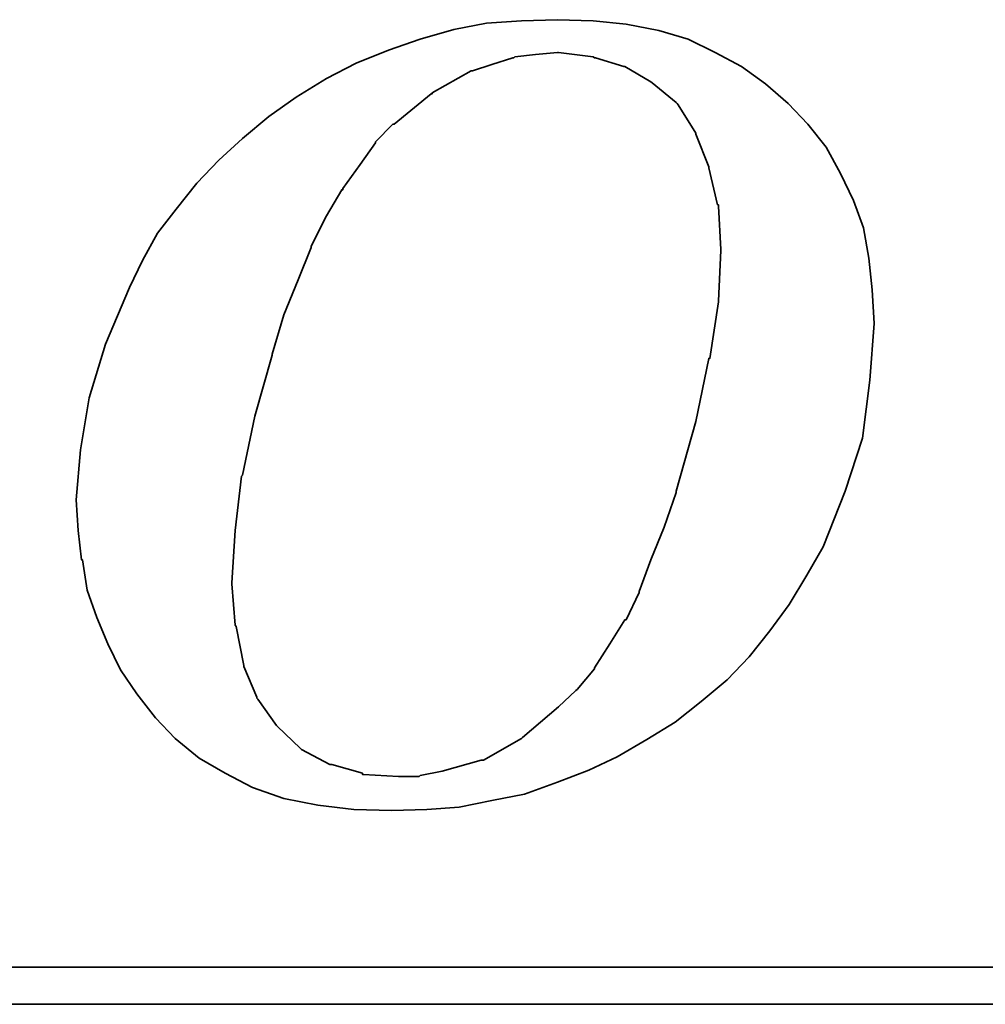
# Model space of a CAD drawing. Header units: millimetres. Extents: x -64 to 395, y -78 to 104.
# Tile 86 of 106: x 252.26 to 254.58, y 2.25 to 4.61. Entities that reach past the tile are written whole.
import ezdxf

# ---------------------------------------------------------------- set-up
doc = ezdxf.new("R2010")
doc.units = ezdxf.units.MM
doc.layers.add('DIM', color=4, linetype='Continuous')
doc.layers.add('layer 1', color=7, linetype='Continuous')

# ---------------------------------------------------------------- blocks, each defined once
blk = doc.blocks.new('TBI MOTION logo(完整正式版)')
at = {"layer": 'layer 1', "color": 22, "lineweight": 35}
for points, knots in [([(-11.34375, -6.98375), (-11.34375, -6.98375), (-10.91375, -7.43875), (-10.91375, -7.43875), (-10.91375, -7.43875), (-10.91375, -7.43875), (-10.38625, -7.87125), (-10.38625, -7.87125), (-10.38625, -7.87125), (-10.38625, -7.87125), (-9.81125, -8.20375), (-9.81125, -8.20375), (-9.81125, -8.20375), (-9.81125, -8.20375), (-9.21125, -8.51875), (-9.21125, -8.51875), (-9.21125, -8.51875), (-9.21125, -8.51875), (-8.51625, -8.75875), (-8.51625, -8.75875), (-8.51625, -8.75875), (-8.51625, -8.75875), (-7.77125, -8.90375), (-7.77125, -8.90375), (-7.77125, -8.90375), (-7.77125, -8.90375), (-6.97875, -8.99875), (-6.97875, -8.99875), (-6.97875, -8.99875), (-6.97875, -8.99875), (-6.14125, -9.02375), (-6.14125, -9.02375), (-6.14125, -9.02375), (-6.14125, -9.02375), (-5.37125, -8.99875), (-5.37125, -8.99875), (-5.37125, -8.99875), (-5.37125, -8.99875), (-4.65375, -8.94875), (-4.65375, -8.94875), (-4.65375, -8.94875), (-4.65375, -8.94875), (-3.93375, -8.80625), (-3.93375, -8.80625), (-3.93375, -8.80625), (-3.93375, -8.80625), (-3.21375, -8.66375), (-3.21375, -8.66375), (-3.21375, -8.66375), (-3.21375, -8.66375), (-2.49375, -8.39875), (-2.49375, -8.39875), (-2.49375, -8.39875), (-2.49375, -8.39875), (-1.79875, -8.13375), (-1.79875, -8.13375), (-1.79875, -8.13375), (-1.79875, -8.13375), (-1.17375, -7.84375), (-1.17375, -7.84375), (-1.17375, -7.84375), (-1.17375, -7.84375), (-0.52375, -7.46375), (-0.52375, -7.46375), (-0.52375, -7.46375), (-0.52375, -7.46375), (0.10124, -7.07875), (0.10124, -7.07875), (0.10124, -7.07875), (0.10124, -7.07875), (0.67625, -6.62375), (0.67625, -6.62375), (0.67625, -6.62375), (0.67625, -6.62375), (1.24874, -6.14375), (1.24874, -6.14375), (1.24874, -6.14375), (1.24874, -6.14375), (1.72874, -5.64125), (1.72874, -5.64125), (1.72874, -5.64125), (1.72874, -5.64125), (2.18624, -5.06375), (2.18624, -5.06375), (2.18624, -5.06375), (2.18624, -5.06375), (2.61625, -4.48874), (2.61625, -4.48874), (2.61625, -4.48874), (2.61625, -4.48874), (3.00125, -3.83874), (3.00125, -3.83874), (3.00125, -3.83874), (3.00125, -3.83874), (3.36124, -3.21374), (3.36124, -3.21374), (3.36124, -3.21374), (3.36124, -3.21374), (3.84374, -1.99125), (3.84374, -1.99125), (3.84374, -1.99125), (3.84374, -1.99125), (4.22625, -0.81875), (4.22625, -0.81875), (4.22625, -0.81875), (4.22625, -0.81875), (4.39125, 0.45624), (4.39125, 0.45624), (4.39125, 0.45624), (4.39125, 0.45624), (4.48874, 1.70124), (4.48874, 1.70124), (4.48874, 1.70124), (4.48874, 1.70124), (4.43874, 2.44625), (4.43874, 2.44625), (4.43874, 2.44625), (4.43874, 2.44625), (4.36874, 3.14125), (4.36874, 3.14125), (4.36874, 3.14125), (4.36874, 3.14125), (4.25125, 3.81125), (4.25125, 3.81125), (4.25125, 3.81125), (4.25125, 3.81125), (4.03124, 4.41125), (4.03124, 4.41125), (4.03124, 4.41125), (4.03124, 4.41125), (3.74374, 5.01125), (3.74374, 5.01125), (3.74374, 5.01125), (3.74374, 5.01125), (3.43124, 5.58875), (3.43124, 5.58875), (3.43124, 5.58875), (3.43124, 5.58875), (3.02625, 6.09125), (3.02625, 6.09125), (3.02625, 6.09125), (3.02625, 6.09125), (2.59374, 6.54875), (2.59374, 6.54875), (2.59374, 6.54875), (2.59374, 6.54875), (2.09124, 6.98125), (2.09124, 6.98125), (2.09124, 6.98125), (2.09124, 6.98125), (1.56124, 7.36625), (1.56124, 7.36625), (1.56124, 7.36625), (1.56124, 7.36625), (0.98624, 7.67625), (0.98624, 7.67625), (0.98624, 7.67625), (0.98624, 7.67625), (0.38624, 7.96375), (0.38624, 7.96375), (0.38624, 7.96375), (0.38624, 7.96375), (-0.25875, 8.15625), (-0.25875, 8.15625), (-0.25875, 8.15625), (-0.25875, 8.15625), (-0.98125, 8.30125), (-0.98125, 8.30125), (-0.98125, 8.30125), (-0.98125, 8.30125), (-1.70124, 8.37125), (-1.70124, 8.37125), (-1.70124, 8.37125), (-1.70124, 8.37125), (-2.49375, 8.39624), (-2.49375, 8.39624), (-2.49375, 8.39624), (-2.49375, 8.39624), (-3.28625, 8.37125), (-3.28625, 8.37125), (-3.28625, 8.37125), (-3.28625, 8.37125), (-4.05125, 8.32125), (-4.05125, 8.32125), (-4.05125, 8.32125), (-4.05125, 8.32125), (-4.77375, 8.18125), (-4.77375, 8.18125), (-4.77375, 8.18125), (-4.77375, 8.18125), (-5.51625, 7.96375), (-5.51625, 7.96375), (-5.51625, 7.96375), (-5.51625, 7.96375), (-6.21125, 7.72625), (-6.21125, 7.72625), (-6.21125, 7.72625), (-6.21125, 7.72625), (-6.92875, 7.43625), (-6.92875, 7.43625), (-6.92875, 7.43625), (-6.92875, 7.43625), (-7.57875, 7.10125), (-7.57875, 7.10125), (-7.57875, 7.10125), (-7.57875, 7.10125), (-8.24875, 6.69125), (-8.24875, 6.69125), (-8.24875, 6.69125), (-8.24875, 6.69125), (-8.84875, 6.26125), (-8.84875, 6.26125), (-8.84875, 6.26125), (-8.84875, 6.26125), (-9.42625, 5.78125), (-9.42625, 5.78125), (-9.42625, 5.78125), (-9.42625, 5.78125), (-9.95375, 5.30125), (-9.95375, 5.30125), (-9.95375, 5.30125), (-9.95375, 5.30125), (-10.43375, 4.79624), (-10.43375, 4.79624), (-10.43375, 4.79624), (-10.43375, 4.79624), (-10.88875, 4.22125), (-10.88875, 4.22125), (-10.88875, 4.22125), (-10.88875, 4.22125), (-11.29875, 3.69375), (-11.29875, 3.69375), (-11.29875, 3.69375), (-11.29875, 3.69375), (-11.63375, 3.09125), (-11.63375, 3.09125), (-11.63375, 3.09125), (-11.63375, 3.09125), (-11.91875, 2.49625), (-11.91875, 2.49625), (-11.91875, 2.49625), (-11.91875, 2.49625), (-12.44875, 1.24625), (-12.44875, 1.24625), (-12.44875, 1.24625), (-12.44875, 1.24625), (-12.80875, 0.06874), (-12.80875, 0.06874), (-12.80875, 0.06874), (-12.80875, 0.06874), (-12.99875, -1.07875), (-12.99875, -1.07875), (-12.99875, -1.07875), (-12.99875, -1.07875), (-13.09375, -2.18375), (-13.09375, -2.18375), (-13.09375, -2.18375), (-13.09375, -2.18375), (-13.04875, -2.85375), (-13.04875, -2.85375), (-13.04875, -2.85375), (-13.04875, -2.85375), (-12.97375, -3.50375), (-12.97375, -3.50375), (-12.97375, -3.50375), (-12.97375, -3.50375), (-12.95375, -3.50375), (-12.95375, -3.50375), (-12.95375, -3.50375), (-12.95375, -3.50375), (-12.85375, -4.17375), (-12.85375, -4.17375), (-12.85375, -4.17375), (-12.85375, -4.17375), (-12.63875, -4.77624), (-12.63875, -4.77624), (-12.63875, -4.77624), (-12.63875, -4.77624), (-12.39875, -5.35125), (-12.39875, -5.35125), (-12.39875, -5.35125), (-12.39875, -5.35125), (-12.11375, -5.92875), (-12.11375, -5.92875), (-12.11375, -5.92875), (-12.11375, -5.92875), (-11.75375, -6.45375), (-11.75375, -6.45375), (-11.75375, -6.45375), (-11.75375, -6.45375), (-11.34375, -6.98375), (-11.34375, -6.98375)], [0, 0, 0, 0, 0.01369863, 0.01369863, 0.01369863, 0.01369863, 0.02739726, 0.02739726, 0.02739726, 0.02739726, 0.04109589, 0.04109589, 0.04109589, 0.04109589, 0.05479452, 0.05479452, 0.05479452, 0.05479452, 0.06849315, 0.06849315, 0.06849315, 0.06849315, 0.08219178, 0.08219178, 0.08219178, 0.08219178, 0.09589041, 0.09589041, 0.09589041, 0.09589041, 0.10958904, 0.10958904, 0.10958904, 0.10958904, 0.12328767, 0.12328767, 0.12328767, 0.12328767, 0.1369863, 0.1369863, 0.1369863, 0.1369863, 0.15068493, 0.15068493, 0.15068493, 0.15068493, 0.16438356, 0.16438356, 0.16438356, 0.16438356, 0.17808219, 0.17808219, 0.17808219, 0.17808219, 0.19178082, 0.19178082, 0.19178082, 0.19178082, 0.20547945, 0.20547945, 0.20547945, 0.20547945, 0.21917808, 0.21917808, 0.21917808, 0.21917808, 0.23287671, 0.23287671, 0.23287671, 0.23287671, 0.24657534, 0.24657534, 0.24657534, 0.24657534, 0.26027397, 0.26027397, 0.26027397, 0.26027397, 0.2739726, 0.2739726, 0.2739726, 0.2739726, 0.28767123, 0.28767123, 0.28767123, 0.28767123, 0.30136986, 0.30136986, 0.30136986, 0.30136986, 0.31506849, 0.31506849, 0.31506849, 0.31506849, 0.32876712, 0.32876712, 0.32876712, 0.32876712, 0.34246575, 0.34246575, 0.34246575, 0.34246575, 0.35616438, 0.35616438, 0.35616438, 0.35616438, 0.36986301, 0.36986301, 0.36986301, 0.36986301, 0.38356164, 0.38356164, 0.38356164, 0.38356164, 0.39726027, 0.39726027, 0.39726027, 0.39726027, 0.4109589, 0.4109589, 0.4109589, 0.4109589, 0.42465753, 0.42465753, 0.42465753, 0.42465753, 0.43835616, 0.43835616, 0.43835616, 0.43835616, 0.45205479, 0.45205479, 0.45205479, 0.45205479, 0.46575342, 0.46575342, 0.46575342, 0.46575342, 0.47945205, 0.47945205, 0.47945205, 0.47945205, 0.49315068, 0.49315068, 0.49315068, 0.49315068, 0.50684932, 0.50684932, 0.50684932, 0.50684932, 0.52054795, 0.52054795, 0.52054795, 0.52054795, 0.53424658, 0.53424658, 0.53424658, 0.53424658, 0.54794521, 0.54794521, 0.54794521, 0.54794521, 0.56164384, 0.56164384, 0.56164384, 0.56164384, 0.57534247, 0.57534247, 0.57534247, 0.57534247, 0.5890411, 0.5890411, 0.5890411, 0.5890411, 0.60273973, 0.60273973, 0.60273973, 0.60273973, 0.61643836, 0.61643836, 0.61643836, 0.61643836, 0.63013699, 0.63013699, 0.63013699, 0.63013699, 0.64383562, 0.64383562, 0.64383562, 0.64383562, 0.65753425, 0.65753425, 0.65753425, 0.65753425, 0.67123288, 0.67123288, 0.67123288, 0.67123288, 0.68493151, 0.68493151, 0.68493151, 0.68493151, 0.69863014, 0.69863014, 0.69863014, 0.69863014, 0.71232877, 0.71232877, 0.71232877, 0.71232877, 0.7260274, 0.7260274, 0.7260274, 0.7260274, 0.73972603, 0.73972603, 0.73972603, 0.73972603, 0.75342466, 0.75342466, 0.75342466, 0.75342466, 0.76712329, 0.76712329, 0.76712329, 0.76712329, 0.78082192, 0.78082192, 0.78082192, 0.78082192, 0.79452055, 0.79452055, 0.79452055, 0.79452055, 0.80821918, 0.80821918, 0.80821918, 0.80821918, 0.82191781, 0.82191781, 0.82191781, 0.82191781, 0.83561644, 0.83561644, 0.83561644, 0.83561644, 0.84931507, 0.84931507, 0.84931507, 0.84931507, 0.8630137, 0.8630137, 0.8630137, 0.8630137, 0.87671233, 0.87671233, 0.87671233, 0.87671233, 0.89041096, 0.89041096, 0.89041096, 0.89041096, 0.90410959, 0.90410959, 0.90410959, 0.90410959, 0.91780822, 0.91780822, 0.91780822, 0.91780822, 0.93150685, 0.93150685, 0.93150685, 0.93150685, 0.94520548, 0.94520548, 0.94520548, 0.94520548, 0.95890411, 0.95890411, 0.95890411, 0.95890411, 0.97260274, 0.97260274, 0.97260274, 0.97260274, 0.98630137, 0.98630137, 0.98630137, 0.98630137, 1, 1, 1, 1]), ([(-8.77875, 1.03124), (-8.77875, 1.03124), (-8.51625, 1.89625), (-8.51625, 1.89625), (-8.51625, 1.89625), (-8.51625, 1.89625), (-8.20375, 2.66375), (-8.20375, 2.66375), (-8.20375, 2.66375), (-8.20375, 2.66375), (-7.91625, 3.38125), (-7.91625, 3.38125), (-7.91625, 3.38125), (-7.91625, 3.38125), (-7.91625, 3.40624), (-7.91625, 3.40624), (-7.91625, 3.40624), (-7.91625, 3.40624), (-7.57875, 4.07624), (-7.57875, 4.07624), (-7.57875, 4.07624), (-7.57875, 4.07624), (-7.24375, 4.65125), (-7.24375, 4.65125), (-7.24375, 4.65125), (-7.24375, 4.65125), (-7.21875, 4.65125), (-7.21875, 4.65125), (-7.21875, 4.65125), (-7.21875, 4.65125), (-7.21875, 4.67624), (-7.21875, 4.67624), (-7.21875, 4.67624), (-7.21875, 4.67624), (-6.83625, 5.20375), (-6.83625, 5.20375), (-6.83625, 5.20375), (-6.83625, 5.20375), (-6.49875, 5.68625), (-6.49875, 5.68625), (-6.49875, 5.68625), (-6.49875, 5.68625), (-6.49875, 5.70625), (-6.49875, 5.70625), (-6.49875, 5.70625), (-6.49875, 5.70625), (-6.11625, 6.09125), (-6.11625, 6.09125), (-6.11625, 6.09125), (-6.11625, 6.09125), (-6.09125, 6.09125), (-6.09125, 6.09125), (-6.09125, 6.09125), (-6.09125, 6.09125), (-5.27375, 6.76625), (-5.27375, 6.76625), (-5.27375, 6.76625), (-5.27375, 6.76625), (-5.24875, 6.76625), (-5.24875, 6.76625), (-5.24875, 6.76625), (-5.24875, 6.76625), (-5.24875, 6.78625), (-5.24875, 6.78625), (-5.24875, 6.78625), (-5.24875, 6.78625), (-4.38875, 7.26624), (-4.38875, 7.26624), (-4.38875, 7.26624), (-4.38875, 7.26624), (-4.36125, 7.26624), (-4.36125, 7.26624), (-4.36125, 7.26624), (-4.36125, 7.26624), (-3.93375, 7.41125), (-3.93375, 7.41125), (-3.93375, 7.41125), (-3.93375, 7.41125), (-3.47375, 7.55625), (-3.47375, 7.55625), (-3.47375, 7.55625), (-3.47375, 7.55625), (-3.45375, 7.55625), (-3.45375, 7.55625), (-3.45375, 7.55625), (-3.45375, 7.55625), (-3.42875, 7.58124), (-3.42875, 7.58124), (-3.42875, 7.58124), (-3.42875, 7.58124), (-2.97375, 7.62625), (-2.97375, 7.62625), (-2.97375, 7.62625), (-2.97375, 7.62625), (-2.49375, 7.67625), (-2.49375, 7.67625), (-2.49375, 7.67625), (-2.49375, 7.67625), (-2.46875, 7.67625), (-2.46875, 7.67625), (-2.46875, 7.67625), (-2.46875, 7.67625), (-1.70124, 7.58124), (-1.70124, 7.58124), (-1.70124, 7.58124), (-1.70124, 7.58124), (-1.67875, 7.55625), (-1.67875, 7.55625), (-1.67875, 7.55625), (-1.67875, 7.55625), (-1.65375, 7.55625), (-1.65375, 7.55625), (-1.65375, 7.55625), (-1.65375, 7.55625), (-1.03125, 7.36625), (-1.03125, 7.36625), (-1.03125, 7.36625), (-1.03125, 7.36625), (-1.00625, 7.36625), (-1.00625, 7.36625), (-1.00625, 7.36625), (-1.00625, 7.36625), (-0.43124, 7.02624), (-0.43124, 7.02624), (-0.43124, 7.02624), (-0.43124, 7.02624), (-0.40625, 7.00624), (-0.40625, 7.00624), (-0.40625, 7.00624), (-0.40625, 7.00624), (0.12124, 6.57124), (0.12124, 6.57124), (0.12124, 6.57124), (0.12124, 6.57124), (0.14624, 6.54875), (0.14624, 6.54875), (0.14624, 6.54875), (0.14624, 6.54875), (0.17124, 6.52375), (0.17124, 6.52375), (0.17124, 6.52375), (0.17124, 6.52375), (0.55625, 5.89875), (0.55625, 5.89875), (0.55625, 5.89875), (0.55625, 5.89875), (0.55625, 5.87625), (0.55625, 5.87625), (0.55625, 5.87625), (0.55625, 5.87625), (0.84124, 5.15625), (0.84124, 5.15625), (0.84124, 5.15625), (0.84124, 5.15625), (0.84124, 5.13125), (0.84124, 5.13125), (0.84124, 5.13125), (0.84124, 5.13125), (1.03624, 4.31875), (1.03624, 4.31875), (1.03624, 4.31875), (1.03624, 4.31875), (1.05624, 4.31875), (1.05624, 4.31875), (1.05624, 4.31875), (1.05624, 4.31875), (1.05624, 4.29125), (1.05624, 4.29125), (1.05624, 4.29125), (1.05624, 4.29125), (1.10625, 3.33125), (1.10625, 3.33125), (1.10625, 3.33125), (1.10625, 3.33125), (1.10625, 3.30875), (1.10625, 3.30875), (1.10625, 3.30875), (1.10625, 3.30875), (1.05624, 2.20624), (1.05624, 2.20624), (1.05624, 2.20624), (1.05624, 2.20624), (1.05624, 2.18124), (1.05624, 2.18124), (1.05624, 2.18124), (1.05624, 2.18124), (0.86624, 0.93624), (0.86624, 0.93624), (0.86624, 0.93624), (0.86624, 0.93624), (0.84124, 0.93624), (0.84124, 0.93624), (0.84124, 0.93624), (0.84124, 0.93624), (0.55625, -0.45874), (0.55625, -0.45874), (0.55625, -0.45874), (0.55625, -0.45874), (0.12124, -1.99125), (0.12124, -1.99125), (0.12124, -1.99125), (0.12124, -1.99125), (0.12124, -2.01874), (0.12124, -2.01874), (0.12124, -2.01874), (0.12124, -2.01874), (-0.13874, -2.78375), (-0.13874, -2.78375), (-0.13874, -2.78375), (-0.13874, -2.78375), (-0.43124, -3.50375), (-0.43124, -3.50375), (-0.43124, -3.50375), (-0.43124, -3.50375), (-0.69375, -4.19875), (-0.69375, -4.19875), (-0.69375, -4.19875), (-0.69375, -4.19875), (-0.69375, -4.22375), (-0.69375, -4.22375), (-0.69375, -4.22375), (-0.69375, -4.22375), (-0.98125, -4.82374), (-0.98125, -4.82374), (-0.98125, -4.82374), (-0.98125, -4.82374), (-1.00625, -4.82374), (-1.00625, -4.82374), (-1.00625, -4.82374), (-1.00625, -4.82374), (-1.33875, -5.35125), (-1.33875, -5.35125), (-1.33875, -5.35125), (-1.33875, -5.35125), (-1.67875, -5.87875), (-1.67875, -5.87875), (-1.67875, -5.87875), (-1.67875, -5.87875), (-1.67875, -5.90375), (-1.67875, -5.90375), (-1.67875, -5.90375), (-1.67875, -5.90375), (-2.05875, -6.35875), (-2.05875, -6.35875), (-2.05875, -6.35875), (-2.05875, -6.35875), (-2.08375, -6.38375), (-2.08375, -6.38375), (-2.08375, -6.38375), (-2.08375, -6.38375), (-2.46875, -6.74375), (-2.46875, -6.74375), (-2.46875, -6.74375), (-2.46875, -6.74375), (-3.25875, -7.41625), (-3.25875, -7.41625), (-3.25875, -7.41625), (-3.25875, -7.41625), (-3.28625, -7.43875), (-3.28625, -7.43875), (-3.28625, -7.43875), (-3.28625, -7.43875), (-4.12375, -7.91875), (-4.12375, -7.91875), (-4.12375, -7.91875), (-4.12375, -7.91875), (-4.14875, -7.91875), (-4.14875, -7.91875), (-4.14875, -7.91875), (-4.14875, -7.91875), (-4.17125, -7.91875), (-4.17125, -7.91875), (-4.17125, -7.91875), (-4.17125, -7.91875), (-5.03375, -8.15875), (-5.03375, -8.15875), (-5.03375, -8.15875), (-5.03375, -8.15875), (-5.51625, -8.25625), (-5.51625, -8.25625), (-5.51625, -8.25625), (-5.51625, -8.25625), (-5.54125, -8.27875), (-5.54125, -8.27875), (-5.54125, -8.27875), (-5.54125, -8.27875), (-5.56375, -8.27875), (-5.56375, -8.27875), (-5.56375, -8.27875), (-5.56375, -8.27875), (-5.99625, -8.27875), (-5.99625, -8.27875), (-5.99625, -8.27875), (-5.99625, -8.27875), (-6.76375, -8.23125), (-6.76375, -8.23125), (-6.76375, -8.23125), (-6.76375, -8.23125), (-6.78875, -8.23125), (-6.78875, -8.23125), (-6.78875, -8.23125), (-6.78875, -8.23125), (-6.78875, -8.20375), (-6.78875, -8.20375), (-6.78875, -8.20375), (-6.78875, -8.20375), (-7.45875, -8.01375), (-7.45875, -8.01375), (-7.45875, -8.01375), (-7.45875, -8.01375), (-7.48375, -8.01375), (-7.48375, -8.01375), (-7.48375, -8.01375), (-7.48375, -8.01375), (-7.50875, -8.01375), (-7.50875, -8.01375), (-7.50875, -8.01375), (-7.50875, -8.01375), (-8.13125, -7.67875), (-8.13125, -7.67875), (-8.13125, -7.67875), (-8.13125, -7.67875), (-8.15625, -7.65375), (-8.15625, -7.65375), (-8.15625, -7.65375), (-8.15625, -7.65375), (-8.65875, -7.17375), (-8.65875, -7.17375), (-8.65875, -7.17375), (-8.65875, -7.17375), (-8.68375, -7.14875), (-8.68375, -7.14875), (-8.68375, -7.14875), (-8.68375, -7.14875), (-9.08875, -6.57375), (-9.08875, -6.57375), (-9.08875, -6.57375), (-9.08875, -6.57375), (-9.11375, -6.54875), (-9.11375, -6.54875), (-9.11375, -6.54875), (-9.11375, -6.54875), (-9.11375, -6.52875), (-9.11375, -6.52875), (-9.11375, -6.52875), (-9.11375, -6.52875), (-9.40375, -5.85375), (-9.40375, -5.85375), (-9.40375, -5.85375), (-9.40375, -5.85375), (-9.40375, -5.82875), (-9.40375, -5.82875), (-9.40375, -5.82875), (-9.40375, -5.82875), (-9.56875, -4.96875), (-9.56875, -4.96875), (-9.56875, -4.96875), (-9.56875, -4.96875), (-9.59375, -4.94375), (-9.59375, -4.94375), (-9.59375, -4.94375), (-9.59375, -4.94375), (-9.66375, -4.03375), (-9.66375, -4.03375), (-9.66375, -4.03375), (-9.66375, -4.03375), (-9.66375, -4.00875), (-9.66375, -4.00875), (-9.66375, -4.00875), (-9.66375, -4.00875), (-9.59375, -2.85375), (-9.59375, -2.85375), (-9.59375, -2.85375), (-9.59375, -2.85375), (-9.45125, -1.65875), (-9.45125, -1.65875), (-9.45125, -1.65875), (-9.45125, -1.65875), (-9.42625, -1.63375), (-9.42625, -1.63375), (-9.42625, -1.63375), (-9.42625, -1.63375), (-9.16125, -0.33875), (-9.16125, -0.33875), (-9.16125, -0.33875), (-9.16125, -0.33875), (-8.77875, 1.00624), (-8.77875, 1.00624), (-8.77875, 1.00624), (-8.77875, 1.00624), (-8.77875, 1.03124), (-8.77875, 1.03124)], [0, 0, 0, 0, 0.01020408, 0.01020408, 0.01020408, 0.01020408, 0.02040816, 0.02040816, 0.02040816, 0.02040816, 0.03061224, 0.03061224, 0.03061224, 0.03061224, 0.04081633, 0.04081633, 0.04081633, 0.04081633, 0.05102041, 0.05102041, 0.05102041, 0.05102041, 0.06122449, 0.06122449, 0.06122449, 0.06122449, 0.07142857, 0.07142857, 0.07142857, 0.07142857, 0.08163265, 0.08163265, 0.08163265, 0.08163265, 0.09183673, 0.09183673, 0.09183673, 0.09183673, 0.10204082, 0.10204082, 0.10204082, 0.10204082, 0.1122449, 0.1122449, 0.1122449, 0.1122449, 0.12244898, 0.12244898, 0.12244898, 0.12244898, 0.13265306, 0.13265306, 0.13265306, 0.13265306, 0.14285714, 0.14285714, 0.14285714, 0.14285714, 0.15306122, 0.15306122, 0.15306122, 0.15306122, 0.16326531, 0.16326531, 0.16326531, 0.16326531, 0.17346939, 0.17346939, 0.17346939, 0.17346939, 0.18367347, 0.18367347, 0.18367347, 0.18367347, 0.19387755, 0.19387755, 0.19387755, 0.19387755, 0.20408163, 0.20408163, 0.20408163, 0.20408163, 0.21428571, 0.21428571, 0.21428571, 0.21428571, 0.2244898, 0.2244898, 0.2244898, 0.2244898, 0.23469388, 0.23469388, 0.23469388, 0.23469388, 0.24489796, 0.24489796, 0.24489796, 0.24489796, 0.25510204, 0.25510204, 0.25510204, 0.25510204, 0.26530612, 0.26530612, 0.26530612, 0.26530612, 0.2755102, 0.2755102, 0.2755102, 0.2755102, 0.28571429, 0.28571429, 0.28571429, 0.28571429, 0.29591837, 0.29591837, 0.29591837, 0.29591837, 0.30612245, 0.30612245, 0.30612245, 0.30612245, 0.31632653, 0.31632653, 0.31632653, 0.31632653, 0.32653061, 0.32653061, 0.32653061, 0.32653061, 0.33673469, 0.33673469, 0.33673469, 0.33673469, 0.34693878, 0.34693878, 0.34693878, 0.34693878, 0.35714286, 0.35714286, 0.35714286, 0.35714286, 0.36734694, 0.36734694, 0.36734694, 0.36734694, 0.37755102, 0.37755102, 0.37755102, 0.37755102, 0.3877551, 0.3877551, 0.3877551, 0.3877551, 0.39795918, 0.39795918, 0.39795918, 0.39795918, 0.40816327, 0.40816327, 0.40816327, 0.40816327, 0.41836735, 0.41836735, 0.41836735, 0.41836735, 0.42857143, 0.42857143, 0.42857143, 0.42857143, 0.43877551, 0.43877551, 0.43877551, 0.43877551, 0.44897959, 0.44897959, 0.44897959, 0.44897959, 0.45918367, 0.45918367, 0.45918367, 0.45918367, 0.46938776, 0.46938776, 0.46938776, 0.46938776, 0.47959184, 0.47959184, 0.47959184, 0.47959184, 0.48979592, 0.48979592, 0.48979592, 0.48979592, 0.5, 0.5, 0.5, 0.5, 0.51020408, 0.51020408, 0.51020408, 0.51020408, 0.52040816, 0.52040816, 0.52040816, 0.52040816, 0.53061224, 0.53061224, 0.53061224, 0.53061224, 0.54081633, 0.54081633, 0.54081633, 0.54081633, 0.55102041, 0.55102041, 0.55102041, 0.55102041, 0.56122449, 0.56122449, 0.56122449, 0.56122449, 0.57142857, 0.57142857, 0.57142857, 0.57142857, 0.58163265, 0.58163265, 0.58163265, 0.58163265, 0.59183673, 0.59183673, 0.59183673, 0.59183673, 0.60204082, 0.60204082, 0.60204082, 0.60204082, 0.6122449, 0.6122449, 0.6122449, 0.6122449, 0.62244898, 0.62244898, 0.62244898, 0.62244898, 0.63265306, 0.63265306, 0.63265306, 0.63265306, 0.64285714, 0.64285714, 0.64285714, 0.64285714, 0.65306122, 0.65306122, 0.65306122, 0.65306122, 0.66326531, 0.66326531, 0.66326531, 0.66326531, 0.67346939, 0.67346939, 0.67346939, 0.67346939, 0.68367347, 0.68367347, 0.68367347, 0.68367347, 0.69387755, 0.69387755, 0.69387755, 0.69387755, 0.70408163, 0.70408163, 0.70408163, 0.70408163, 0.71428571, 0.71428571, 0.71428571, 0.71428571, 0.7244898, 0.7244898, 0.7244898, 0.7244898, 0.73469388, 0.73469388, 0.73469388, 0.73469388, 0.74489796, 0.74489796, 0.74489796, 0.74489796, 0.75510204, 0.75510204, 0.75510204, 0.75510204, 0.76530612, 0.76530612, 0.76530612, 0.76530612, 0.7755102, 0.7755102, 0.7755102, 0.7755102, 0.78571429, 0.78571429, 0.78571429, 0.78571429, 0.79591837, 0.79591837, 0.79591837, 0.79591837, 0.80612245, 0.80612245, 0.80612245, 0.80612245, 0.81632653, 0.81632653, 0.81632653, 0.81632653, 0.82653061, 0.82653061, 0.82653061, 0.82653061, 0.83673469, 0.83673469, 0.83673469, 0.83673469, 0.84693878, 0.84693878, 0.84693878, 0.84693878, 0.85714286, 0.85714286, 0.85714286, 0.85714286, 0.86734694, 0.86734694, 0.86734694, 0.86734694, 0.87755102, 0.87755102, 0.87755102, 0.87755102, 0.8877551, 0.8877551, 0.8877551, 0.8877551, 0.89795918, 0.89795918, 0.89795918, 0.89795918, 0.90816327, 0.90816327, 0.90816327, 0.90816327, 0.91836735, 0.91836735, 0.91836735, 0.91836735, 0.92857143, 0.92857143, 0.92857143, 0.92857143, 0.93877551, 0.93877551, 0.93877551, 0.93877551, 0.94897959, 0.94897959, 0.94897959, 0.94897959, 0.95918367, 0.95918367, 0.95918367, 0.95918367, 0.96938776, 0.96938776, 0.96938776, 0.96938776, 0.97959184, 0.97959184, 0.97959184, 0.97959184, 0.98979592, 0.98979592, 0.98979592, 0.98979592, 1, 1, 1, 1]), ([(75.90875, -9.47875), (75.90875, -9.47875), (75.90875, -12.28625), (75.90875, -12.28625), (75.90875, -12.28625), (75.90875, -12.28625), (75.90875, -12.47875), (75.90875, -12.47875), (75.90875, -12.47875), (75.90875, -12.47875), (75.71625, -12.47875), (75.71625, -12.47875), (75.71625, -12.47875), (75.71625, -12.47875), (-88.32875, -12.47875), (-88.32875, -12.47875), (-88.32875, -12.47875), (-88.32875, -12.47875), (-88.32875, -13.29375), (-88.32875, -13.29375), (-88.32875, -13.29375), (-88.32875, -13.29375), (82.89125, -13.29375), (82.89125, -13.29375), (82.89125, -13.29375), (82.89125, -13.29375), (75.90875, -9.47875), (75.90875, -9.47875)], [0, 0, 0, 0, 0.14285714, 0.14285714, 0.14285714, 0.14285714, 0.28571429, 0.28571429, 0.28571429, 0.28571429, 0.42857143, 0.42857143, 0.42857143, 0.42857143, 0.57142857, 0.57142857, 0.57142857, 0.57142857, 0.71428571, 0.71428571, 0.71428571, 0.71428571, 0.85714286, 0.85714286, 0.85714286, 0.85714286, 1, 1, 1, 1])]:
    blk.add_open_spline(points, degree=3, knots=knots, dxfattribs=at)

msp = doc.modelspace()

# ---------------------------------------------------------------- block references
at = {"layer": 'DIM', "color": 7, "xscale": 0.1088999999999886, "yscale": 0.1088999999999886, "zscale": 0.1088999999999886}
msp.add_blockref('TBI MOTION logo(完整正式版)', (253.8237, 3.6932), dxfattribs=at)

doc.saveas('drawing.dxf')
